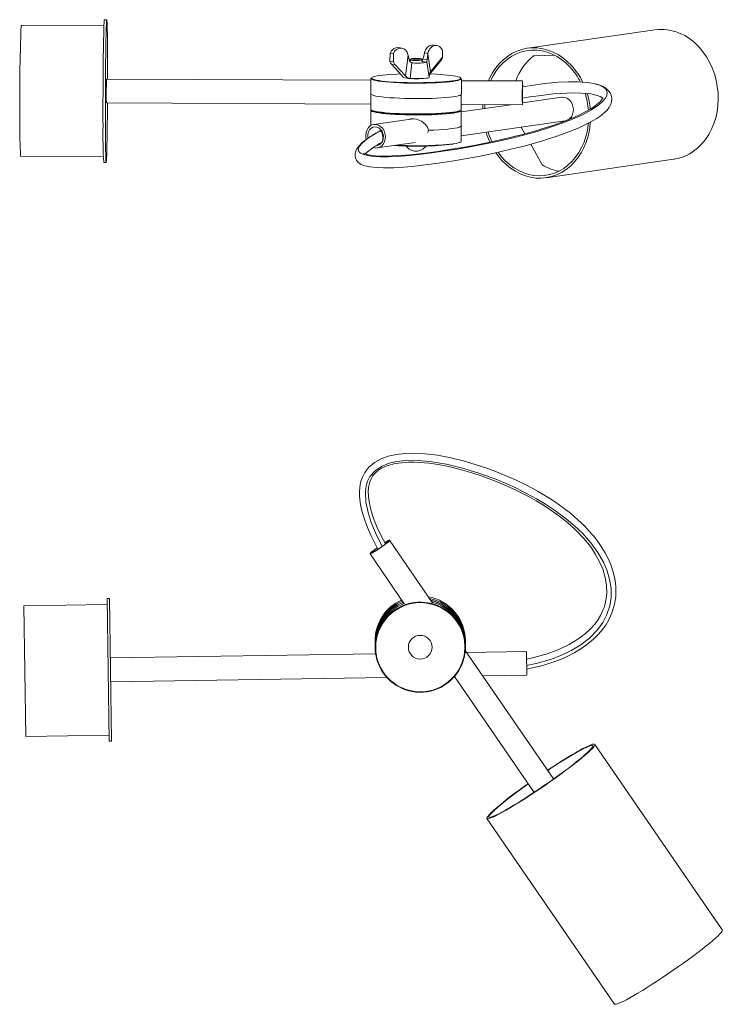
# Model space of a CAD drawing. Header units: millimetres. Extents: x -203 to 92, y -209 to 205.
import ezdxf

# ---------------------------------------------------------------- set-up
doc = ezdxf.new("R2010")
doc.units = ezdxf.units.MM

msp = doc.modelspace()

# ---------------------------------------------------------------- linework, layer by layer
at = {"color": 7, "linetype": 'Continuous', "lineweight": 15}
for p, q in [((-166.77, 204.99), (-167.77, 204.99)), ((-167.97, 202.49), (-202.78, 202.64)), ((63.78, 200.74), (10.12, 192.99)), ((-47.69, 187.44), (-47.59, 190.93)), ((-46.2, 190.73), (-47.59, 190.93)), ((-46.2, 190.73), (-46.23, 187.22)), ((-42.73, 193.08), (-44.08, 193.27)), ((-33.15, 191.01), (-33.17, 190.88)), ((-31.74, 190.8), (-33.15, 191.01)), ((-31.76, 190.67), (-31.74, 190.8)), ((-31.76, 190.67), (-30.64, 183.04)), ((-28, 194.08), (-29.35, 194.28)), ((-25.58, 189.28), (-25.64, 192.13)), ((-47.69, 187.44), (-46.23, 187.22)), ((-45.5, 186.07), (-46.99, 186.29)), ((-46.99, 186.29), (-42.77, 181.65)), ((-41.18, 181.42), (-40.07, 190.11)), ((-40.07, 190.11), (-40.09, 190.23)), ((-39.22, 180.28), (-38.49, 186.89)), ((-39.13, 188.11), (-39.13, 187.24)), ((-38.67, 188.57), (-39.11, 188.14)), ((-38.49, 186.89), (-37.89, 186.8)), ((-34.14, 188.12), (-34.58, 188.56)), ((-34.13, 187.22), (-34.13, 188.1)), ((-32.07, 188.12), (-33.83, 188.38)), ((-32.14, 187.19), (-32.15, 187.32)), ((-31.15, 180.76), (-32.13, 187.26)), ((-30.64, 183.04), (-25.58, 189.28)), ((-30.49, 182.61), (-26.03, 188.11)), ((-25.66, 188.64), (-26.07, 188.14)), ((21.61, 190.01), (12.64, 189.73)), ((12.64, 189.73), (13.21, 189.81)), ((21.49, 190.07), (13.21, 189.81)), ((-41.18, 181.42), (-45.5, 186.07)), ((-55.65, 179.51), (-166.88, 179.99)), ((-55.65, 180.24), (-55.68, 167.31)), ((-39.88, 180.31), (-42.11, 180.63)), ((-39.22, 180.28), (-39.88, 180.31)), ((-17.68, 167.21), (-17.65, 180.14)), ((8.1, 179.24), (-17.65, 179.35)), ((-166.92, 169.99), (-55.68, 169.51)), ((24.63, 172.35), (8.1, 169.97)), ((-55.68, 166.91), (-55.7, 160.5)), ((-55.58, 167.11), (-55.68, 166.91)), ((-17.72, 153.87), (-17.68, 166.81)), ((-17.68, 169.35), (8.05, 169.24)), ((3.2, 169.26), (-17.68, 166.25)), ((-37.98, 163.32), (-54.44, 160.94)), ((-38.82, 163.2), (-38.61, 163.28)), ((-17.71, 156.14), (26.06, 162.46)), ((7.57, 159.79), (9.09, 157.04)), ((-53.01, 151.05), (-37.13, 153.34)), ((11.52, 152.63), (16.28, 144.02)), ((-203.01, 147.64), (-168.2, 147.49)), ((-168.03, 144.99), (-167.03, 144.99)), ((17.98, 138.56), (71.63, 146.3)), ((-29.85, -40.01), (-47.81, -13.88)), ((-56.05, -19.54), (-41.63, -40.53)), ((-166.62, -40.84), (-201.61, -41.38)), ((-200.76, -96.37), (-201.61, -41.38)), ((-165.66, -38.32), (-166.66, -38.34)), ((-165.73, -98.33), (-166.66, -38.34)), ((-165.66, -38.32), (-164.73, -98.31)), ((-41.72, -40.52), (-41.51, -40.54)), ((-29.75, -39.98), (-29.96, -39.85)), ((-15.92, -58.53), (-15.93, -57.88)), ((-53.71, -61.59), (-165.27, -63.32)), ((-53.93, -58.46), (-53.92, -59.12)), ((-16.03, -60.12), (-16.04, -60.1)), ((21.16, -114.22), (-15.97, -60.21)), ((9.71, -60.61), (-15.43, -61)), ((9.71, -60.61), (9.87, -70.61)), ((-165.11, -73.32), (-49, -71.52)), ((-20.55, -71.19), (12.92, -119.88)), ((-8.62, -70.89), (9.87, -70.61)), ((-200.76, -96.37), (-165.77, -95.83)), ((-165.73, -98.33), (-164.73, -98.31)), ((92.08, -177.69), (38.46, -99.67)), ((-6.86, -130.83), (46.76, -208.84))]:
    msp.add_line(p, q, dxfattribs=at)
at = {"color": 8, "linetype": 'Continuous', "lineweight": 15}
for p, q in [((-37.89, 186.8), (-38.33, 186.86)), ((-34.13, 187.48), (-32.14, 187.19))]:
    msp.add_line(p, q, dxfattribs=at)
at = {"color": 7, "linetype": 'Continuous', "lineweight": 15, "flags": 128}
for points in [[(-168.37, 160.28), (-168.38, 162.79), (-168.38, 165.41), (-168.38, 168.12), (-168.38, 170.88), (-168.37, 173.68), (-168.36, 176.49), (-168.34, 179.29), (-168.32, 182.05), (-168.3, 184.75), (-168.27, 187.37), (-168.24, 189.87), (-168.21, 192.25), (-168.17, 194.47), (-168.13, 196.52), (-168.09, 198.38), (-168.05, 200.04), (-168.01, 201.47), (-167.96, 202.68), (-167.92, 203.64), (-167.87, 204.35), (-167.83, 204.8), (-167.78, 204.98), (-167.77, 204.99)], [(-166.42, 179.98), (-166.42, 180.49), (-166.42, 183.22), (-166.42, 185.89), (-166.43, 188.46), (-166.44, 190.91), (-166.46, 193.22), (-166.47, 195.37), (-166.5, 197.34), (-166.52, 199.12), (-166.55, 200.68), (-166.59, 202.02), (-166.62, 203.12), (-166.66, 203.97), (-166.7, 204.57), (-166.74, 204.91), (-166.78, 204.98), (-166.83, 204.79), (-166.87, 204.34), (-166.92, 203.63), (-166.96, 202.67), (-167.01, 201.47), (-167.05, 200.03), (-167.09, 198.38), (-167.13, 196.51), (-167.17, 194.46), (-167.21, 192.24), (-167.24, 189.87), (-167.27, 187.36), (-167.3, 184.75), (-167.32, 182.05), (-167.34, 179.29), (-167.36, 176.49), (-167.37, 173.68), (-167.38, 170.88), (-167.38, 168.11), (-167.38, 165.41), (-167.38, 162.79), (-167.37, 160.27), (-167.37, 160.27)], [(-33.17, 190.88), (-33.46, 189.62), (-33.83, 188.38)], [(-32.07, 188.12), (-31.95, 189.39), (-31.76, 190.67)], [(-25.64, 192.13), (-25.97, 192.74), (-26.4, 193.25), (-26.9, 193.66), (-27.45, 193.94), (-28.05, 194.09), (-28.66, 194.09), (-29.27, 193.96), (-29.85, 193.69), (-30.39, 193.3), (-30.86, 192.79), (-31.25, 192.2), (-31.55, 191.52), (-31.74, 190.8)], [(-6.28, 179.3), (-5.81, 180.35), (-4.64, 182.56), (-3.29, 184.6), (-1.77, 186.46), (-0.1, 188.13), (1.71, 189.57), (3.63, 190.79), (5.66, 191.77), (7.77, 192.5), (9.93, 192.96), (12.14, 193.17), (14.37, 193.12), (16.59, 192.8), (18.79, 192.22), (20.94, 191.38), (23.03, 190.3), (25.03, 188.98), (26.92, 187.44), (28.69, 185.69)], [(28.16, 184.97), (26.43, 186.68), (24.57, 188.18), (22.61, 189.46), (20.56, 190.51), (18.45, 191.31), (16.29, 191.85), (14.12, 192.14), (11.94, 192.16), (9.78, 191.93), (7.67, 191.43), (5.62, 190.68), (3.65, 189.68), (1.79, 188.44), (0.05, 186.97), (-1.56, 185.3), (-3, 183.43), (-4.28, 181.39), (-5.33, 179.3)], [(82.35, 193.44), (83.98, 191.5), (85.45, 189.38), (86.75, 187.11), (87.87, 184.72), (88.79, 182.21), (89.51, 179.62), (90.02, 176.97), (90.32, 174.29), (90.4, 171.6), (90.26, 168.93), (89.9, 166.3), (89.33, 163.75), (88.55, 161.28), (87.57, 158.94), (86.4, 156.73), (85.05, 154.69), (83.53, 152.83), (81.86, 151.17), (80.05, 149.72), (78.12, 148.5), (76.1, 147.52), (73.99, 146.8), (71.82, 146.33), (71.63, 146.3)], [(-40.07, 190.11), (-39.78, 188.87), (-39.42, 187.62)], [(-39.42, 187.59), (-39.21, 187.61), (-39.13, 187.61)], [(-34.93, 188.43), (-34.62, 188.5), (-34.59, 188.57), (-34.83, 188.64), (-35.31, 188.7), (-35.97, 188.74), (-36.72, 188.76), (-37.46, 188.74), (-38.08, 188.7), (-38.5, 188.64), (-38.68, 188.56), (-38.57, 188.49), (-38.2, 188.42), (-37.62, 188.37), (-36.91, 188.34), (-36.15, 188.35), (-35.46, 188.37), (-34.93, 188.43)], [(-34.56, 187.96), (-34.22, 188.03), (-34.13, 188.11), (-34.14, 188.12)], [(-33.83, 188.38), (-33.98, 188.11), (-34.13, 187.98)], [(-55.44, 180.47), (-55.44, 180.47), (-55.26, 180.71), (-54.79, 180.93), (-54.06, 181.15), (-53.09, 181.35), (-51.93, 181.53), (-50.61, 181.69), (-49.19, 181.83), (-47.69, 181.95), (-44.62, 182.12), (-43.25, 182.17)], [(-30.81, 182.17), (-28.14, 182.05), (-25.13, 181.85), (-23.67, 181.72), (-22.29, 181.57), (-21.02, 181.4), (-19.92, 181.21), (-19.02, 181), (-18.35, 180.78), (-17.96, 180.55), (-17.89, 180.39)], [(-55.51, 180.47), (-55.64, 180.27), (-55.65, 180.24)], [(-42.77, 181.65), (-42.29, 181.02), (-42.11, 180.63)], [(-39.88, 180.31), (-40.69, 180.93), (-41.18, 181.42)], [(-31.15, 180.76), (-31.17, 180.7), (-31.41, 180.58), (-31.9, 180.47), (-32.62, 180.38), (-33.52, 180.3), (-34.58, 180.25), (-35.73, 180.22), (-36.92, 180.21), (-38.11, 180.24), (-39.22, 180.28)], [(8.15, 176.79), (8.15, 177.18), (8.14, 178.03), (8.13, 178.68), (8.11, 179.09), (8.1, 179.24), (8.08, 179.12), (8.06, 178.73), (8.04, 178.11), (8.03, 177.27), (8.01, 176.27), (8, 175.16), (8, 174), (8, 172.86), (8, 171.79)], [(8.13, 176.82), (8.13, 177.04), (8.12, 177.68), (8.11, 178.09), (8.09, 178.24), (8.08, 178.12), (8.06, 177.73), (8.04, 177.1), (8.03, 176.28), (8.02, 175.32), (8.01, 174.28), (8.01, 173.25), (8.01, 172.28)], [(-56.33, 155.52), (-57.13, 154.98), (-58.42, 154.01), (-59.45, 153.16), (-60.38, 152.26), (-61.07, 151.44), (-61.54, 150.76), (-61.85, 150.18), (-62.03, 149.75), (-62.15, 149.36), (-62.27, 148.76), (-62.31, 147.92), (-62.13, 146.79), (-61.8, 146), (-61.49, 145.51), (-60.85, 144.82), (-59.82, 144.13), (-58.27, 143.53), (-56.16, 143.08), (-53.5, 142.8), (-50.41, 142.69), (-48.34, 142.71), (-46.1, 142.78), (-43.76, 142.9), (-38.3, 143.34), (-32.93, 143.92), (-27.44, 144.65), (-21.7, 145.52), (-15.97, 146.5), (-10.5, 147.53), (-5, 148.65), (0.25, 149.81), (5.02, 150.94), (9.18, 152), (11.75, 152.69), (13.99, 153.32), (16.19, 153.96), (18.65, 154.71), (21.68, 155.69), (24.94, 156.82), (28.27, 158.07), (31.14, 159.25), (33.78, 160.44), (36.01, 161.56), (37.86, 162.58), (39.38, 163.5), (40.54, 164.29), (41.59, 165.08), (42.61, 165.94), (43.55, 166.88), (44.51, 168.11), (45.08, 169.13), (45.51, 170.38), (45.64, 171.82), (45.38, 173.24), (44.91, 174.29), (44.45, 174.98), (43.13, 176.22), (42.61, 176.56), (41.79, 176.99), (40.58, 177.47), (39.35, 177.83), (38.92, 177.93)], [(8.12, 172.04), (11.25, 172.55), (14.74, 173.05), (18.09, 173.46), (21.17, 173.78), (24.07, 174.01), (26.7, 174.15), (29.89, 174.22), (32.59, 174.17), (34.93, 174), (36.84, 173.76), (38.36, 173.46), (39.52, 173.14), (40.76, 172.65), (41.47, 172.25), (41.8, 171.99), (41.89, 171.91), (41.88, 171.94), (41.85, 172.02), (41.84, 172.05), (41.78, 171.97), (41.62, 171.7), (41.31, 171.25), (40.82, 170.66), (40.23, 170.07), (39.54, 169.46), (38.8, 168.88), (37.92, 168.25), (36.5, 167.34), (34.76, 166.35), (32.64, 165.26), (30.16, 164.11), (27.08, 162.82), (23.96, 161.63), (20.9, 160.56), (18.08, 159.64), (15.77, 158.93), (13.7, 158.32), (11.58, 157.72), (8.11, 156.78), (4.02, 155.74), (-0.61, 154.65), (-5.72, 153.52), (-11.03, 152.44), (-16.33, 151.45), (-21.9, 150.49), (-27.48, 149.64), (-32.82, 148.92), (-37.92, 148.35), (-41.1, 148.06), (-43.95, 147.85), (-46.8, 147.71), (-49.26, 147.64), (-51.53, 147.66), (-53.79, 147.76), (-55.92, 148), (-56.87, 148.18), (-57.72, 148.4), (-58.38, 148.66), (-58.74, 148.86), (-58.76, 148.85)], [(-167.37, 160.27), (-167.36, 157.89), (-167.34, 155.66), (-167.32, 153.59), (-167.29, 151.72), (-167.27, 150.05), (-167.24, 148.6), (-167.2, 147.38), (-167.16, 146.4), (-167.13, 145.67), (-167.08, 145.2), (-167.04, 145), (-167, 145.05), (-166.95, 145.37), (-166.91, 145.95), (-166.86, 146.79), (-166.82, 147.87), (-166.77, 149.19), (-166.73, 150.74), (-166.69, 152.5), (-166.65, 154.46), (-166.61, 156.6), (-166.58, 158.9), (-166.55, 161.34), (-166.52, 163.91), (-166.49, 166.57), (-166.47, 169.3), (-166.47, 169.98)], [(-55.66, 173.78), (-55.55, 173.56), (-55.16, 173.34), (-54.5, 173.11), (-53.59, 172.9), (-52.43, 172.7), (-51.04, 172.51), (-49.44, 172.34), (-47.66, 172.2), (-45.73, 172.07), (-43.66, 171.97), (-41.48, 171.89), (-39.24, 171.84), (-36.97, 171.81), (-34.68, 171.82), (-32.43, 171.85), (-30.24, 171.91), (-28.14, 171.99), (-26.16, 172.1), (-24.34, 172.24), (-22.69, 172.39), (-21.25, 172.57), (-20.02, 172.76), (-19.04, 172.96), (-18.32, 173.18), (-17.86, 173.4), (-17.67, 173.63), (-17.66, 173.67)], [(-17.66, 173.67), (-17.67, 173.63), (-17.86, 173.4), (-18.32, 173.18), (-19.04, 172.96), (-20.02, 172.76), (-21.25, 172.57), (-22.69, 172.39), (-24.34, 172.24), (-26.16, 172.1), (-28.14, 171.99), (-30.24, 171.91), (-32.43, 171.85), (-34.68, 171.82), (-36.97, 171.81), (-39.24, 171.84), (-41.48, 171.89), (-43.66, 171.97), (-45.73, 172.07), (-47.66, 172.2), (-49.44, 172.34), (-51.04, 172.51), (-52.43, 172.7), (-53.59, 172.9), (-54.5, 173.11), (-55.16, 173.34), (-55.55, 173.56), (-55.66, 173.78)], [(8, 171.79), (8, 170.85), (8.01, 170.09), (8.03, 169.56), (8.04, 169.28), (8.06, 169.27), (8.08, 169.52), (8.1, 170.03), (8.12, 170.77), (8.13, 171.69), (8.14, 172)], [(8.01, 172.28), (8.02, 171.44), (8.03, 170.8), (8.04, 170.39), (8.06, 170.24), (8.07, 170.37), (8.09, 170.75), (8.11, 171.38), (8.12, 172.02)], [(24.63, 172.35), (24.88, 172.38), (25.84, 172.31), (26.77, 171.98), (27.62, 171.4), (28.36, 170.6), (28.93, 169.64), (29.3, 168.55), (29.47, 167.4), (29.41, 166.25), (29.13, 165.16), (28.65, 164.2), (27.99, 163.41), (27.19, 162.83), (26.29, 162.5), (26.06, 162.46)], [(-36.98, 165.35), (-39.27, 165.37), (-41.52, 165.42), (-43.7, 165.5), (-45.78, 165.6), (-47.72, 165.73), (-49.5, 165.88), (-51.1, 166.05), (-52.49, 166.24), (-53.64, 166.44), (-54.55, 166.66), (-55.2, 166.88), (-55.58, 167.11), (-55.68, 167.31)], [(-55.42, 167), (-55.37, 166.9), (-54.97, 166.67), (-54.31, 166.45), (-53.41, 166.24), (-52.3, 166.05), (-51.04, 165.88), (-49.66, 165.72), (-48.2, 165.59), (-45.19, 165.39), (-42.23, 165.27), (-40.4, 165.21), (-38.64, 165.18), (-36.98, 165.17)], [(-17.68, 167.21), (-17.68, 167.18), (-17.86, 166.95), (-18.31, 166.72), (-19.03, 166.5), (-20, 166.3), (-21.22, 166.11), (-22.66, 165.93), (-24.31, 165.77), (-26.14, 165.64), (-28.12, 165.53), (-30.23, 165.44), (-32.43, 165.38), (-34.69, 165.35), (-36.98, 165.35)], [(-36.98, 165.17), (-35.31, 165.17), (-33.55, 165.19), (-31.7, 165.22), (-28.71, 165.32), (-25.64, 165.5), (-24.14, 165.62), (-22.72, 165.75), (-21.4, 165.92), (-20.24, 166.1), (-19.27, 166.3), (-18.54, 166.52), (-18.07, 166.74), (-17.88, 166.98), (-17.89, 166.98)], [(-17.68, 166.81), (-17.68, 166.82), (-17.79, 167.01)], [(-8.64, 167.55), (-8.64, 167.69), (-8.58, 169.31)], [(-7.75, 169.31), (-7.75, 169.3), (-7.82, 167.67)], [(-31.53, 158.54), (-31.89, 159.86), (-32.66, 160.97), (-34.4, 162.31), (-36.54, 163.12), (-37.78, 163.3), (-39.08, 163.26), (-39.75, 163.06)], [(36.66, 161.89), (36.6, 161.19), (36.24, 158.56), (35.67, 156), (34.89, 153.54), (33.91, 151.2), (32.74, 148.99), (31.39, 146.95), (29.87, 145.09), (28.2, 143.42), (26.39, 141.98), (24.47, 140.76), (22.44, 139.78), (20.33, 139.05), (18.17, 138.58), (15.96, 138.38), (13.73, 138.43), (11.51, 138.75), (9.31, 139.33), (7.16, 140.17), (5.07, 141.25), (3.07, 142.57), (1.18, 144.11), (-0.59, 145.86), (-2.22, 147.8), (-3.13, 149.06)], [(-54.65, 151.21), (-53.74, 151.02), (-52.79, 151.09), (-51.88, 151.42), (-51.08, 152), (-50.42, 152.79), (-49.94, 153.75), (-49.66, 154.84), (-49.61, 155.99), (-49.77, 157.14), (-50.15, 158.23), (-50.71, 159.19), (-51.45, 159.99), (-52.3, 160.57), (-53.23, 160.9), (-54.19, 160.97), (-55.12, 160.77), (-55.98, 160.31), (-56.72, 159.62), (-57.29, 158.74), (-57.67, 157.7), (-57.84, 156.58), (-57.79, 155.42), (-57.62, 154.63)], [(-53.44, 152.01), (-52.61, 152.17), (-51.84, 152.6), (-51.2, 153.26), (-50.74, 154.1), (-50.48, 155.07), (-50.44, 156.11), (-50.62, 157.13), (-51.02, 158.08), (-51.6, 158.89), (-52.32, 159.5), (-53.14, 159.87), (-54, 159.98), (-54.84, 159.82), (-55.61, 159.39), (-56.25, 158.73), (-56.71, 157.89), (-56.97, 156.92), (-57.01, 155.88), (-56.9, 155.14)], [(-51.97, 158.15), (-51.9, 158.24), (-51.78, 158.28)], [(-51.78, 158.28), (-51.52, 158.19), (-51.23, 157.84), (-50.97, 157.25), (-50.78, 156.52), (-50.66, 155.67), (-50.65, 154.87), (-50.7, 154.35)], [(-31.78, 157.54), (-31.69, 157.73), (-31.53, 158.54)], [(-31.53, 158.54), (-29.27, 158.61), (-27.12, 158.72), (-25.13, 158.85), (-23.32, 159), (-21.73, 159.18), (-20.37, 159.37), (-19.28, 159.58), (-18.46, 159.81), (-17.94, 160.04), (-17.71, 160.28), (-17.7, 160.34)], [(-17.7, 160.34), (-17.71, 160.28), (-17.94, 160.04), (-18.46, 159.81), (-19.28, 159.58), (-20.37, 159.37), (-21.73, 159.18), (-23.32, 159), (-25.13, 158.85), (-27.12, 158.72), (-29.27, 158.61), (-31.53, 158.54)], [(-2.2, 149.23), (-0.87, 147.51), (0.79, 145.7), (2.59, 144.09), (4.5, 142.7), (6.51, 141.53), (8.59, 140.61), (10.72, 139.94), (12.89, 139.52), (15.07, 139.36), (17.24, 139.47), (19.38, 139.84), (21.47, 140.47), (23.48, 141.34), (25.4, 142.46), (27.2, 143.82), (28.88, 145.39), (30.4, 147.16), (31.77, 149.12), (32.96, 151.24), (33.96, 153.51), (34.76, 155.9), (35.36, 158.39), (35.74, 160.95), (35.79, 161.39)], [(-17.72, 153.87), (-17.85, 153.65), (-18.25, 153.43), (-18.93, 153.21), (-19.86, 153), (-21.04, 152.8)], [(9.83, -68.03), (12.34, -67.54), (16.6, -66.47), (20.38, -65.3), (24, -63.96), (27.18, -62.56), (30.13, -61.05), (32.64, -59.54), (35.61, -57.45), (37.97, -55.47), (39.83, -53.63), (41.2, -52.08), (42.21, -50.77), (43.06, -49.55), (44.39, -47.29), (45.7, -44.4), (46.74, -40.92), (47.27, -37.5), (47.37, -35.29), (47.32, -33.56), (47.17, -31.93), (46.89, -30.12), (46.48, -28.2), (45.94, -26.31), (45.18, -24.15), (44.18, -21.82), (42.84, -19.21), (41.5, -16.97), (40.37, -15.28), (39.42, -13.98), (38.6, -12.9), (37.5, -11.55), (36.03, -9.86), (34.12, -7.85), (31.36, -5.21), (28.21, -2.51), (25.06, -0.08), (21.98, 2.1), (19.22, 3.91), (16.83, 5.37), (14.64, 6.64), (12.49, 7.83), (8.98, 9.65), (5.4, 11.38), (1.8, 12.99), (-2.16, 14.63), (-6.87, 16.4), (-11.36, 17.91), (-16.32, 19.38), (-22.09, 20.79), (-27.67, 21.85), (-32.83, 22.49), (-37.72, 22.74), (-41.45, 22.64), (-44.95, 22.26), (-48.36, 21.51), (-51.42, 20.41), (-54.22, 18.84), (-56.56, 16.85), (-58.24, 14.67), (-59.29, 12.61), (-59.76, 11.28), (-60.14, 9.74), (-60.4, 7.98), (-60.48, 6.57), (-60.47, 5), (-60.34, 3.24), (-60.06, 1.2), (-59.61, -0.96), (-58.96, -3.36), (-58.17, -5.77), (-57.12, -8.54), (-55.76, -11.66), (-54.37, -14.53), (-52.73, -17.64)], [(-49.57, -15.38), (-51.23, -12.26), (-53.04, -8.43), (-54.54, -4.68), (-55.41, -2.05), (-56.03, 0.25), (-56.47, 2.47), (-56.72, 4.49), (-56.77, 6.96), (-56.54, 9.03), (-56.12, 10.69), (-55.59, 12.01), (-55, 13.04), (-54.48, 13.77), (-53.33, 14.97), (-52.44, 15.67), (-51.29, 16.38), (-49.39, 17.26), (-47.4, 17.91), (-45.45, 18.35), (-42.64, 18.75), (-39.92, 18.92), (-37.56, 18.93), (-34.95, 18.82), (-31.31, 18.49), (-27.42, 17.93), (-23.03, 17.08), (-18.17, 15.9), (-13.23, 14.48), (-8.84, 13.02), (-2.94, 10.8), (2.08, 8.67), (6.42, 6.63), (10.84, 4.35), (13.85, 2.67), (16.87, 0.84), (19.95, -1.16), (23.4, -3.62), (26.94, -6.42), (30.23, -9.37), (31.76, -10.87), (32.94, -12.11), (33.89, -13.16), (34.62, -14.01), (35.55, -15.14), (37.03, -17.11), (38.83, -19.84), (40.52, -22.92), (41.81, -25.91), (42.89, -29.49), (43.43, -32.73), (43.51, -36.19), (43.29, -38.39), (42.85, -40.5), (42.36, -42.14), (41.92, -43.3), (41.48, -44.3), (40.85, -45.53), (39.91, -47.11), (38.58, -48.95), (36.74, -51.05), (34.37, -53.25), (31.36, -55.51), (27.66, -57.74), (23.37, -59.79), (18.44, -61.62), (12.87, -63.19), (9.76, -63.82)], [(-54.58, -18.9), (-53.78, -18.42), (-52.88, -17.84), (-51.93, -17.21), (-50.97, -16.55), (-50.07, -15.9), (-49.27, -15.29), (-48.62, -14.76), (-48.14, -14.33), (-47.87, -14.03), (-47.81, -13.87), (-47.98, -13.87), (-48.36, -14.02), (-48.94, -14.32), (-49.67, -14.74), (-49.82, -14.83)], [(-54.05, -18.46), (-53.32, -18.02), (-52.5, -17.49), (-51.64, -16.91), (-50.8, -16.32), (-50.03, -15.75), (-49.4, -15.25), (-48.94, -14.84), (-48.68, -14.57), (-48.65, -14.43), (-48.83, -14.46), (-49.23, -14.64), (-49.77, -14.93)], [(-53.09, -17.01), (-53.35, -17.2), (-54.21, -17.83), (-54.94, -18.41), (-55.51, -18.89), (-55.89, -19.25), (-56.06, -19.48), (-56, -19.56), (-55.72, -19.49), (-55.24, -19.26), (-54.58, -18.9)], [(-53.05, -17.08), (-53.07, -17.1), (-53.83, -17.67), (-54.47, -18.17), (-54.93, -18.57), (-55.19, -18.85), (-55.22, -18.98), (-55.03, -18.96), (-54.64, -18.78), (-54.05, -18.46)], [(-30, -40.01), (-29.9, -40.02), (-29.75, -39.98)], [(-16.04, -60.1), (-16.03, -60.04), (-16.01, -59.96)], [(30.35, -103.21), (31.99, -102.28), (33.47, -101.47), (34.78, -100.8), (35.91, -100.27), (36.85, -99.89), (37.58, -99.65), (38.1, -99.56), (38.41, -99.62), (38.5, -99.84), (38.37, -100.2), (38.02, -100.7), (37.46, -101.35), (36.69, -102.13), (35.72, -103.04), (34.56, -104.06), (33.22, -105.19), (31.71, -106.42), (30.04, -107.74), (28.24, -109.12), (26.32, -110.57), (24.3, -112.06), (22.2, -113.58), (20.03, -115.12), (17.82, -116.66), (15.6, -118.18), (13.37, -119.68), (11.17, -121.13), (9.02, -122.53), (6.93, -123.86), (4.92, -125.1), (3.02, -126.25), (1.24, -127.3), (-0.39, -128.23), (-1.88, -129.03), (-3.19, -129.7), (-4.31, -130.23), (-5.25, -130.62), (-5.98, -130.86), (-6.5, -130.94), (-6.81, -130.88), (-6.9, -130.67), (-6.77, -130.31), (-6.43, -129.8), (-5.87, -129.15), (-5.1, -128.37), (-4.13, -127.47), (-2.96, -126.44), (-1.62, -125.31), (-0.11, -124.08), (1.55, -122.77), (3.35, -121.38), (5.28, -119.93), (7.3, -118.44), (9.4, -116.92), (10.39, -116.21)], [(10.44, -116.28), (9.31, -117.09), (7.26, -118.58), (5.3, -120.03), (3.44, -121.44), (1.7, -122.78), (0.11, -124.05), (-1.33, -125.23), (-2.6, -126.31), (-3.69, -127.28), (-4.58, -128.14), (-5.27, -128.86), (-5.75, -129.45), (-6.02, -129.9), (-6.07, -130.2), (-5.9, -130.35), (-5.52, -130.36), (-4.92, -130.21), (-4.12, -129.92), (-3.12, -129.47), (-1.94, -128.89), (-0.57, -128.17), (0.95, -127.33), (2.63, -126.36), (4.43, -125.29), (6.35, -124.11), (8.36, -122.85), (10.45, -121.51), (12.58, -120.1), (14.75, -118.65), (16.93, -117.17), (19.1, -115.67), (21.24, -114.16), (23.32, -112.66), (25.33, -111.19), (27.24, -109.76), (29.04, -108.39), (30.71, -107.08), (32.23, -105.85), (33.59, -104.72), (34.77, -103.69), (35.76, -102.78), (36.55, -101.99), (37.14, -101.33), (37.51, -100.81), (37.67, -100.44), (37.61, -100.21), (37.33, -100.13), (36.84, -100.2), (36.15, -100.42), (35.24, -100.79), (34.15, -101.3), (32.87, -101.95), (31.43, -102.74), (29.83, -103.64), (29.83, -103.64)], [(92.08, -177.69), (92.12, -177.85), (91.99, -178.21), (91.65, -178.72), (91.09, -179.36), (90.32, -180.14), (89.35, -181.05), (88.18, -182.08), (86.84, -183.21), (85.33, -184.44), (83.67, -185.75), (81.87, -187.14), (79.94, -188.58), (77.92, -190.07), (75.82, -191.6), (73.65, -193.13), (71.45, -194.67), (69.22, -196.2), (67, -197.69), (64.8, -199.15), (62.64, -200.55), (60.55, -201.87), (58.54, -203.12), (56.64, -204.27), (54.87, -205.31), (53.23, -206.24), (51.75, -207.04), (50.44, -207.71), (49.31, -208.24), (48.37, -208.63), (47.64, -208.87), (47.12, -208.96), (46.81, -208.89), (46.76, -208.84)]]:
    msp.add_lwpolyline(points, dxfattribs=at)
at = {"color": 8, "linetype": 'Continuous', "lineweight": 15, "flags": 128}
for points in [[(-30.49, 182.61), (-30.48, 182.63), (-30.47, 182.69), (-30.48, 182.76), (-30.51, 182.84), (-30.57, 182.94), (-30.64, 183.04)], [(8.04, 176.8), (11.7, 177.39), (17.45, 178.14), (23.06, 178.66), (27.36, 178.87), (31.39, 178.87), (35.06, 178.63), (38.25, 178.12), (40.47, 177.48), (42.17, 176.62), (43.24, 175.6), (43.71, 174.44), (43.58, 173.18), (42.91, 171.87), (41.78, 170.53), (40.23, 169.17), (37.08, 167.05), (33.27, 165.02), (29.05, 163.12), (24.39, 161.31), (19.08, 159.5), (14.27, 158.04), (9.12, 156.62), (3.65, 155.25), (-1.92, 153.97), (-7.53, 152.79), (-13.21, 151.68), (-18.58, 150.73), (-24.4, 149.79), (-30.06, 148.98), (-35.49, 148.32), (-41.12, 147.77), (-44.6, 147.53), (-48.26, 147.38), (-51.61, 147.37), (-54.8, 147.54), (-57.02, 147.84), (-58.8, 148.29), (-60.05, 148.88), (-60.75, 149.57), (-60.99, 150.32), (-60.6, 151.63), (-59.57, 152.94), (-58.08, 154.25), (-56.22, 155.6), (-54.19, 156.89), (-51.78, 158.28), (-51.78, 158.28)], [(-55.65, 180.24), (-55.54, 180.04), (-55.16, 179.81), (-54.52, 179.59), (-53.61, 179.38), (-52.45, 179.17), (-51.07, 178.99), (-49.47, 178.82), (-47.69, 178.67), (-45.74, 178.54), (-43.66, 178.43), (-41.49, 178.36), (-39.24, 178.3), (-36.95, 178.28)], [(-36.94, 178.5), (-38.61, 178.51), (-40.37, 178.55), (-42.2, 178.6), (-45.15, 178.73), (-48.16, 178.93), (-49.62, 179.06), (-51, 179.21), (-52.27, 179.38), (-53.37, 179.57), (-54.27, 179.78), (-54.94, 180), (-55.33, 180.23), (-55.44, 180.47)], [(-36.95, 178.28), (-34.66, 178.29), (-32.39, 178.32), (-30.19, 178.38), (-28.08, 178.46), (-26.1, 178.57), (-24.27, 178.71), (-22.63, 178.86), (-21.18, 179.04), (-19.97, 179.23), (-18.99, 179.44), (-18.27, 179.66), (-17.82, 179.88), (-17.65, 180.11), (-17.65, 180.14)], [(-17.89, 180.39), (-17.85, 180.31), (-18.03, 180.08), (-18.5, 179.85), (-19.23, 179.63), (-20.2, 179.43), (-21.36, 179.25), (-22.68, 179.09), (-24.11, 178.95), (-25.61, 178.83), (-28.68, 178.66), (-31.67, 178.55), (-33.51, 178.52), (-35.28, 178.5), (-36.94, 178.5)], [(-55.68, 166.91), (-55.68, 166.9), (-55.54, 166.67), (-55.11, 166.44), (-54.42, 166.22), (-53.47, 166.01), (-52.28, 165.81), (-50.85, 165.62), (-49.23, 165.46), (-47.41, 165.31), (-45.45, 165.19), (-43.35, 165.09), (-41.16, 165.01), (-38.9, 164.97), (-36.61, 164.95), (-34.32, 164.96), (-32.06, 164.99), (-29.88, 165.06), (-27.79, 165.15), (-25.83, 165.26), (-24.03, 165.4), (-22.41, 165.56), (-21, 165.74)], [(-21.17, 165.95), (-22.17, 165.82), (-23.36, 165.69), (-24.76, 165.56), (-27.39, 165.39), (-30.64, 165.25), (-32.49, 165.2), (-34.48, 165.17), (-36.58, 165.17), (-38.75, 165.18), (-40.96, 165.23), (-43.15, 165.3), (-45.29, 165.4), (-47.3, 165.53), (-49.15, 165.68), (-50.79, 165.85), (-52.2, 166.03), (-53.35, 166.23), (-54.24, 166.43), (-54.88, 166.63), (-55.28, 166.83), (-55.32, 166.87)], [(-21, 165.74), (-19.82, 165.93), (-18.89, 166.14), (-18.22, 166.36), (-17.81, 166.59), (-17.68, 166.81)], [(-50.9, -16.39), (-51.8, -14.74), (-53.75, -10.71), (-55.53, -6.41), (-56.9, -2.15), (-57.79, 2.17), (-57.96, 6.65), (-57.67, 8.82), (-57.06, 10.93), (-56.08, 12.88), (-53.96, 15.36), (-51.22, 17.21), (-48.07, 18.48), (-44.8, 19.25), (-41.22, 19.66), (-37.81, 19.75), (-30.84, 19.28), (-23.9, 18.13), (-16.64, 16.37), (-9.82, 14.26), (-3.1, 11.77), (1.23, 9.96), (5.53, 7.99), (9.82, 5.84), (13.92, 3.59), (17.8, 1.26), (21.5, -1.17), (25.9, -4.38), (29.87, -7.68), (33.39, -11.04), (36.79, -14.88), (39.76, -18.96), (42.22, -23.3), (43.69, -26.77), (44.73, -30.36), (45.3, -34.01), (45.33, -37.75), (44.76, -41.46), (43.6, -45.04), (41.85, -48.45), (39.61, -51.56), (36.36, -54.89), (32.64, -57.77), (28.57, -60.22), (24.23, -62.29), (19.83, -63.95), (13.87, -65.67), (9.8, -66.52)]]:
    msp.add_lwpolyline(points, dxfattribs=at)
at = {"color": 7, "linetype": 'Continuous', "lineweight": 15}
msp.add_circle((-34.94, -58.83), 4.98, dxfattribs=at)
for centre, radius, start, end in [((494.96, 172.85), 698.37, 177.55532, 180.91868), ((66.17, 179.54), 21.33, 40.6561, 96.4276), ((-44.36, 189.89), 3.4, 85.3419, 162.0691), ((-43.19, 189.91), 3.12, 5.8891, 164.792), ((-29.54, 190.66), 3.62, 86.952, 174.5393), ((-44.28, 188.71), 3.64, 200.5606, 221.8855), ((-42.74, 188.6), 3.75, 201.5532, 222.4815), ((-38.29, 188.1), 1.22, 202.8243, 260.8127), ((-36.42, 198.53), 10.74, 255.4966, 279.9803), ((-36.19, 204.27), 17.55, 264.4232, 283.35), ((-28.78, 187.36), 3.37, 167.0137, 180.7591), ((-27.45, 189.21), 1.87, 342.4382, 2.1921), ((27.8, 171.26), 23.89, 129.3735, 160.4511), ((-27.91, 180.27), 3.49, 137.8098, 162.3032), ((7.45, 166.02), 28.07, 27.0603, 42.4533), ((6.95, 165.86), 29.43, 26.0111, 42.3833), ((-41.13, 174.59), 125.86, 177.5404, 180.9336), ((-36.6, 197.55), 17.42, 262.9361, 276.7543), ((-32.77, 178.32), 4.18, 177.5299, 180.5332), ((3.8, 164.3), 32.11, 4.6813, 17.7316), ((3.37, 164.23), 33.38, 5.4153, 17.029), ((-135.7, 171.95), 31.29, 178.9377, 183.6063), ((-21.2, 165.75), 0.201, 356.4012, 79.5384), ((-14.9, 158.83), 188.45, 179.1407, 183.4033), ((-35.11, 165.29), 1.87, 178.1033, 183.5803), ((6.8, 156.52), 175.21, 178.7711, 183.773), ((-27.91, 113.79), 50.49, 118.4794, 123.9483), ((23.79, 167.03), 32.39, 196.8229, 204.6233), ((23.28, 166.92), 31.04, 197.1411, 205.211), ((-37.48, 126.14), 30.47, 116.4514, 132.6221), ((-36.51, 294.8), 143.01, 266.2952, 276.1426), ((-36.51, 297.91), 145.93, 266.7161, 276.0869), ((-36.7, 154.82), 5.1, 214.968, 324.7214), ((-21.21, 152.79), 0.172, 271.8558, 5.1513), ((26.96, 161.08), 20.13, 237.9641, 259.6708), ((-35.06, -56.2), 18.9, 113.9659, 180.8101), ((-35.04, -56.85), 18.91, 112.8529, 180.8079), ((-35.04, -56.85), 18.91, 112.8539, 179.8942), ((-35.03, -57.54), 18.91, 111.6686, 180.8038), ((-35.02, -58.2), 18.91, 110.7689, 180.8032), ((-35.03, -58.19), 18.9, 110.7512, 180.8209), ((-34.9, -58.87), 18.77, 34.3239, 214.1446), ((-34.89, -56.21), 18.93, 1.0022, 79.757), ((-34.87, -56.85), 18.92, 0.987, 78.2089), ((-34.88, -56.86), 18.93, 0.9941, 78.2017), ((-34.9, -57.61), 19, 34.5389, 76.4211), ((-34.84, -58.19), 18.91, 0.9608, 74.3902), ((-34.84, -58.19), 18.91, 354.627, 74.3778), ((-19.74, -47.69), 0.681, 299.8598, 317.7282), ((-34.77, -57.52), 18.83, 0.8968, 34.5194), ((-35.08, -58.82), 18.84, 180.9033, 214.5176), ((-34.93, -58.74), 19.01, 214.475, 0.6197), ((-34.93, -58.78), 18.79, 214.4182, 358.0981), ((-50.78, -68.98), 0.542, 289.0892, 309.1958), ((145.29, -299.65), 227.6, 120.3312, 123.8135), ((140.51, -292.81), 219.17, 120.3327, 123.7699)]:
    msp.add_arc(centre, radius, start, end, dxfattribs=at)
at = {"color": 8, "linetype": 'Continuous', "lineweight": 15}
for centre, radius, start, end in [((-27.38, 180.89), 3.91, 146.6286, 171.9482), ((-22.12, 176.14), 10.23, 275.3144, 292.8835), ((-35.04, -57.5), 18.9, 111.7172, 180.8297), ((-34.91, -58.91), 19.01, 34.475, 180.6242), ((-34.87, -57.51), 18.93, 1.0022, 76.5895), ((-34.53, -58.74), 18.39, 357.9321, 34.6494), ((-34.75, -58.83), 18.84, 0.8987, 34.5176)]:
    msp.add_arc(centre, radius, start, end, dxfattribs=at)

doc.saveas('drawing.dxf')
